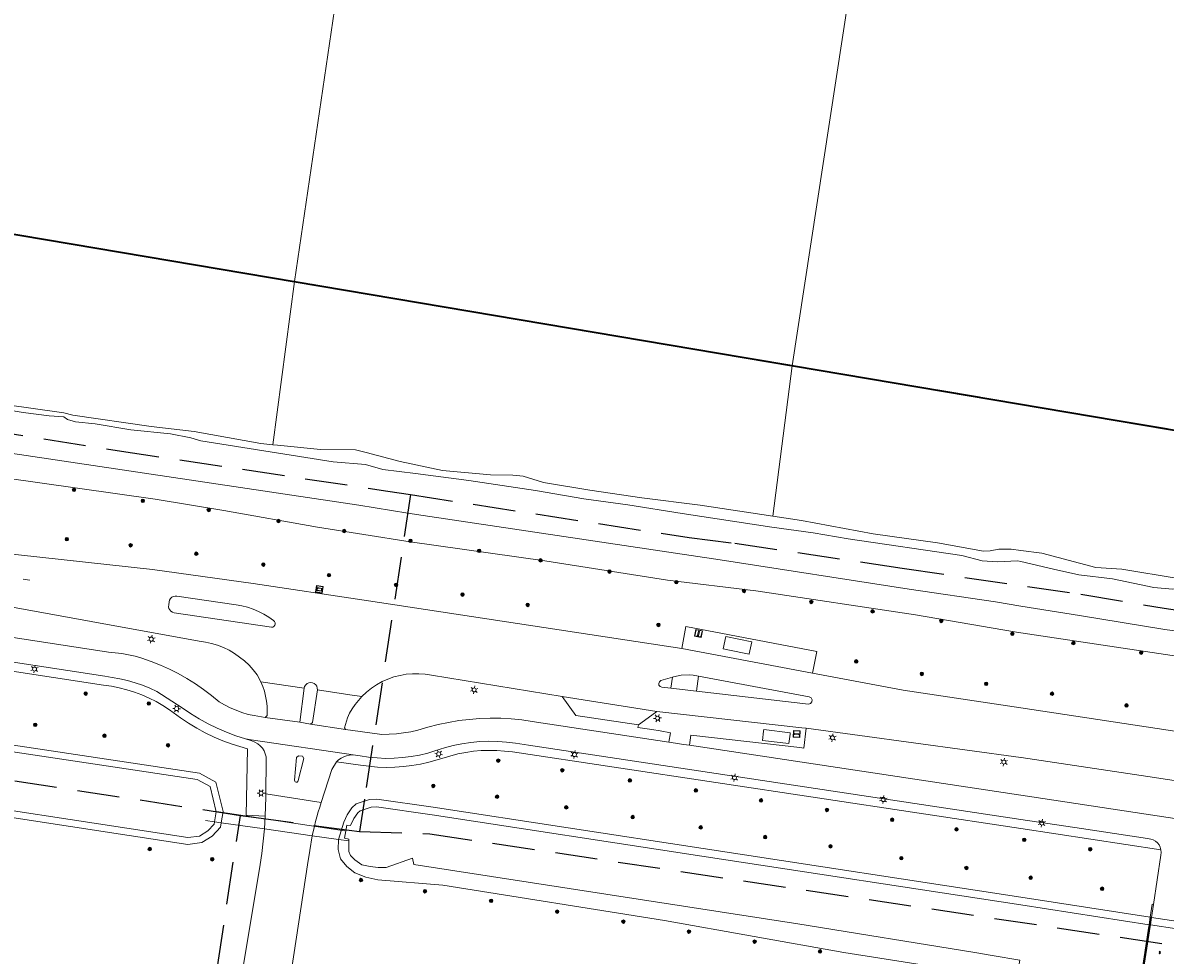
# Model space of a CAD drawing. Header units: metres. Extents: x 89872 to 94585, y 463299 to 469000.
# Tile 237 of 256: x 91722 to 91894, y 464986 to 465126. Entities that reach past the tile are written whole.
import ezdxf
from ezdxf.enums import TextEntityAlignment as Align

# ---------------------------------------------------------------- set-up
doc = ezdxf.new("R2010")
doc.units = ezdxf.units.M
doc.linetypes.add('HIDDEN', pattern=[9.525, 6.35, -3.175])
doc.layers.get('0').update_dxf_attribs({"linetype": 'CONTINUOUS'})
for name, color, linetype, lineweight in [('B-WE-BV-GELEIDECONSTRUCTIE-G', 251, 'CONTINUOUS', 13), ('B-WE-BV-LEUNING-G', 251, 'CONTINUOUS', 13), ('B-WE-GK-BESCHOEIING-G', 251, 'CONTINUOUS', 13), ('B-WE-GR-BEPLANTING_CULTUUR-G', 251, 'CONTINUOUS', 13), ('B-WE-GR-BOOM-S', 251, 'CONTINUOUS', 13), ('B-WE-IE-TERREINAFSCHEIDING-G', 251, 'CONTINUOUS', 13), ('B-WE-IE-TERREINAFSCHEIDING_KUNSTMATIG_HEKWERK-G', 251, 'CONTINUOUS', 13), ('B-WE-KL-ET_LS_OV_LICHTMAST-S', 251, 'CONTINUOUS', 13), ('B-WE-KL-ET_LS_SR_BORD-S', 251, 'CONTINUOUS', 13), ('B-WE-KW-KUNSTWERK-GV', 251, 'CONTINUOUS', 13), ('B-WE-KW-KUNSTWERK_DUIKER-G', 251, 'CONTINUOUS', 13), ('B-WE-OG-TOPOGRAFIE_BEBOUWING_ABRI-GV', 251, 'CONTINUOUS', 13), ('B-WE-OG-TOPOGRAFIE_STRAATNAAM-T18', 251, 'CONTINUOUS', 13), ('B-WE-OG-TOPOGRAFIE_WATER-GV', 251, 'CONTINUOUS', 13), ('B-WE-VH-VERHARDING-GV', 251, 'CONTINUOUS', 13), ('B-WE-VW-PAAL_HALTE-S', 251, 'CONTINUOUS', 13), ('G04', 7, 'gemeentegr', 35), ('Percelen', 10, 'HIDDEN', 25), ('S_GBKN_SYMBOOL_GV_GROOT_1', 251, 'CONTINUOUS', 13)]:
    doc.layers.add(name, color=color, linetype=linetype, lineweight=lineweight)
doc.styles.get("Standard").update_dxf_attribs({"font": 'isocp.shx'})
doc.linetypes.add('gemeentegr', pattern='A,1,-2.25,[1,RTW.shx,S=1.25,R=0,X=0,Y=0],-2.25', length=5.5)

# ---------------------------------------------------------------- blocks, each defined once
blk = doc.blocks.new('Q_BOOM')
for radius in [0.27, 0.18, 0.09]:
    blk.add_circle((0, 0), radius)
blk = doc.blocks.new('Q_HALTEPAAL')
for points in [[(-0.5, 0.5), (0.5, 0.5), (0.5, -0.5), (-0.5, -0.5)], [(-0.08, 0.33), (0.07, 0.33), (0.07, -0.33), (-0.08, -0.33)]]:
    blk.add_lwpolyline(points, close=True)
blk.add_lwpolyline([(-0.44, 0.46), (0.44, 0.46, -0.414214), (0.46, 0.44), (0.46, -0.44, -0.414214), (0.44, -0.46), (-0.44, -0.46, -0.414214), (-0.46, -0.44), (-0.46, 0.44), (-0.46, 0.44), (-0.46, 0.45), (-0.46, 0.45), (-0.46, 0.45), (-0.46, 0.45), (-0.46, 0.45), (-0.46, 0.45), (-0.46, 0.46), (-0.46, 0.46), (-0.46, 0.46), (-0.45, 0.46), (-0.45, 0.46), (-0.45, 0.46), (-0.45, 0.46), (-0.45, 0.46), (-0.45, 0.46), (-0.44, 0.46), (-0.44, 0.46)], format="xyb")
blk = doc.blocks.new('Q_LICHTMAST')
for points in [[(-0.26, 0.15), (-0.52, 0.3)], [(0, 0.3), (0, 0.6)], [(0.26, 0.15), (0.52, 0.3)], [(-0.26, -0.15), (-0.52, -0.3)], [(0, -0.3), (0, -0.6)], [(0.26, -0.15), (0.52, -0.3)]]:
    blk.add_lwpolyline(points)
blk.add_circle((0, 0), 0.3)
blk = doc.blocks.new('Q_STRAATNAAMBORD')
for points in [[(-0.5, 0.5), (0.5, 0.5), (0.5, -0.5), (-0.5, -0.5)], [(-0.37, 0.22), (0.36, 0.22), (0.36, -0.21), (-0.37, -0.21)]]:
    blk.add_lwpolyline(points, close=True)
for points in [[(-0.44, 0.46), (0.44, 0.46, -0.414214), (0.46, 0.44), (0.46, -0.44, -0.414214), (0.44, -0.46), (-0.44, -0.46, -0.414214), (-0.46, -0.44), (-0.46, 0.44), (-0.46, 0.44), (-0.46, 0.45), (-0.46, 0.45), (-0.46, 0.45), (-0.46, 0.45), (-0.46, 0.45), (-0.46, 0.45), (-0.46, 0.46), (-0.46, 0.46), (-0.46, 0.46), (-0.45, 0.46), (-0.45, 0.46), (-0.45, 0.46), (-0.45, 0.46), (-0.45, 0.46), (-0.45, 0.46), (-0.44, 0.46), (-0.44, 0.46)], [(-0.29, 0.16), (0.28, 0.16, -0.414214), (0.3, 0.14), (0.3, -0.13, -0.414214), (0.28, -0.16), (-0.29, -0.16, -0.414214), (-0.31, -0.13), (-0.31, 0.14), (-0.31, 0.14), (-0.31, 0.14), (-0.31, 0.14), (-0.31, 0.15), (-0.31, 0.15), (-0.31, 0.15), (-0.3, 0.15), (-0.3, 0.15), (-0.3, 0.15), (-0.3, 0.16), (-0.3, 0.16), (-0.3, 0.16), (-0.3, 0.16), (-0.29, 0.16), (-0.29, 0.16), (-0.29, 0.16), (-0.29, 0.16), (-0.29, 0.16)]]:
    blk.add_lwpolyline(points, format="xyb")
blk = doc.blocks.new('S_GBKN_SYMBOOL_GV_GROOT')
for points in [[(-0.1875, 0.03125), (-0.09375, 0.09375)], [(-0.1875, -0.0625), (0.0625, 0.09375)], [(-0.1875, 0.09375), (0.125, -0.09375)], [(-0.1875, 0), (-0.03125, -0.09375)], [(-0.125, -0.09375), (0.1875, 0.09375)], [(-0.0625, 0.09375), (0.1875, -0.0625)], [(0.03125, -0.09375), (0.1875, 0)], [(0.09375, 0.09375), (0.1875, 0.03125)]]:
    blk.add_lwpolyline(points)

msp = doc.modelspace()

# ---------------------------------------------------------------- linework, layer by layer
at = {"layer": 'B-WE-BV-GELEIDECONSTRUCTIE-G'}
for p, q in [((91891.17, 464990.98), (91871.9, 464993.94)), ((91891.23, 464990.97), (91891.17, 464990.98)), ((91891.36, 464990.95), (91891.23, 464990.97)), ((91895.34, 464990.34), (91891.36, 464990.95))]:
    msp.add_line(p, q, dxfattribs=at)
at = {"layer": 'B-WE-BV-LEUNING-G'}
for p, q in [((91891.23, 464990.97), (91891.4, 464992.09)), ((91891.4, 464992.09), (91891.4, 464992.1)), ((91890.08, 464983.2), (91891.23, 464990.97))]:
    msp.add_line(p, q, dxfattribs=at)
at = {"layer": 'B-WE-GK-BESCHOEIING-G'}
for points in [[(91715.41, 465068.97), (91722.08, 465067.82), (91725.99, 465067.32), (91728.19, 465067.2), (91728.74, 465066.81), (91729.94, 465066.44), (91732.89, 465066.15), (91738.27, 465065.25), (91744.24, 465064.64), (91747.29, 465064.06), (91748.75, 465063.59), (91768.62, 465060.45), (91773.52, 465060.04), (91776.08, 465059.27), (91781.01, 465058.7), (91789.02, 465057.62), (91799.01, 465056.13), (91806.3, 465054.89), (91812.89, 465054.01), (91821.06, 465052.67), (91834.51, 465050.62), (91840.71, 465049.78), (91845.96, 465048.89)], [(91750.84, 465006.41), (91751.08, 465007.91), (91750.16, 465011.7), (91748.23, 465012.76), (91694.52, 465020.82), (91657.32, 465026.61), (91640.67, 465029.31), (91635.17, 465029.89), (91609.84, 465034.04), (91607.33, 465033.99), (91592.35, 465036.52), (91575.51, 465039.22), (91569.57, 465039.76), (91556.3, 465042.02), (91539.7, 465044.53), (91534.1, 465045.69), (91523.78, 465047.09), (91505.25, 465049.99), (91467.85, 465055.61), (91438.27, 465059.9), (91432.26, 465060.99), (91427.85, 465061.62), (91420.99, 465062.36), (91419.52, 465061.59)], [(91871.9, 465038.8), (91868.08, 465039.41), (91855.14, 465041.35), (91826.73, 465045.72), (91782.16, 465052.37), (91779.84, 465052.75), (91772.5, 465053.93), (91719.19, 465061.89)], [(91419.52, 465061.59), (91418.77, 465054.06), (91508.7, 465040.19), (91559.51, 465032.66), (91574.56, 465030.15), (91579.58, 465029.82), (91702.25, 465010.85), (91746.83, 465004.05), (91748.57, 465004.29), (91749.83, 465005.06), (91750.79, 465006.07), (91750.84, 465006.41)], [(91845.96, 465048.89), (91863.05, 465046.39), (91866.09, 465045.61), (91868.33, 465045.46), (91871.45, 465045.59), (91871.9, 465045.48)], [(91871.9, 465045.48), (91876.83, 465044.31), (91880.62, 465043.49), (91885.68, 465042.89), (91891.87, 465041.59), (91894.69, 465041.31), (91895.99, 465041.39), (91896.25, 465041.46), (91896.9, 465041.19), (91897.45, 465040.89), (91907.07, 465039.53)], [(92042.74, 465012.82), (92040.28, 465013.4), (92006.89, 465018.05), (91998.03, 465019.39), (91995.97, 465019.78), (91988.48, 465020.89), (91974.69, 465023.1), (91963.7, 465024.73), (91948.95, 465027.02), (91938.09, 465028.52), (91916.43, 465031.84), (91902.65, 465034.02), (91893.53, 465035.27), (91880.73, 465037.4), (91871.9, 465038.8)], [(91871.9, 464993.94), (91824.01, 465001.29), (91783.5, 465007.46), (91775.14, 465008.68), (91774.33, 465008.63), (91772.68, 465008.09), (91772.34, 465007.76), (91771.76, 465006.91), (91771.26, 465005.87), (91770.69, 465005.93), (91770.34, 465003.95), (91770.99, 465003.83), (91770.99, 465003.58)], [(91770.99, 465003.58), (91770.98, 465001.96), (91771.24, 465001.36), (91771.88, 465000.73), (91772.96, 464999.97), (91774.22, 464999.7), (91775.39, 464999.55), (91776.58, 464999.59), (91780.54, 465000.99)]]:
    msp.add_lwpolyline(points, dxfattribs=at)
at = {"layer": 'B-WE-GR-BEPLANTING_CULTUUR-G'}
for p, q in [((91775.28, 465172.13), (91762.81, 465087.48)), ((91837.57, 465074.87), (91834.65, 465052.28)), ((91758.32, 465005.35), (91751.83, 465006.27)), ((91769.45, 465003.79), (91765.51, 465004.34))]:
    msp.add_line(p, q, dxfattribs=at)
for points in [[(91855.5, 465194.11), (91846, 465130.07), (91837.57, 465074.87), (91837.57, 465074.87)], [(91762.81, 465087.48), (91762.81, 465087.48), (91759.59, 465063)]]:
    msp.add_lwpolyline(points, dxfattribs=at)
at = {"layer": 'B-WE-IE-TERREINAFSCHEIDING-G'}
msp.add_lwpolyline([(91891.83, 464994.03), (91891.64, 464994.06), (91891.34, 464992.1)], dxfattribs=at)
at = {"layer": 'B-WE-IE-TERREINAFSCHEIDING_KUNSTMATIG_HEKWERK-G'}
for p, q in [((91750.84, 465006.41), (91749.46, 465006.61)), ((91751.83, 465006.27), (91750.84, 465006.41)), ((91765.51, 465004.34), (91758.32, 465005.35)), ((91770.99, 465003.58), (91769.45, 465003.79))]:
    msp.add_line(p, q, dxfattribs=at)
at = {"layer": 'B-WE-KW-KUNSTWERK-GV'}
for p, q in [((91891.34, 464992.1), (91891.17, 464990.98)), ((91891.4, 464992.09), (91891.34, 464992.1)), ((91891.53, 464992.07), (91891.4, 464992.09)), ((91895.51, 464991.47), (91891.53, 464992.07))]:
    msp.add_line(p, q, dxfattribs=at)
msp.add_lwpolyline([(91891.17, 464990.98), (91891.14, 464990.74), (91889.99, 464983.22)], dxfattribs=at)
at = {"layer": 'B-WE-KW-KUNSTWERK_DUIKER-G'}
msp.add_line((91770.32, 465005.07), (91751.13, 465007.98), dxfattribs=at)
at = {"layer": 'B-WE-OG-TOPOGRAFIE_BEBOUWING_ABRI-GV'}
for p, q in [((91831.12, 465031.63), (91831.51, 465033.44)), ((91837.25, 465019.59), (91837.28, 465019.79))]:
    msp.add_line(p, q, dxfattribs=at)
for points in [[(91831.51, 465033.44), (91827.59, 465034.25), (91827.21, 465032.38), (91827.92, 465032.23)], [(91827.92, 465032.23), (91831.11, 465031.6), (91831.12, 465031.63)], [(91833.28, 465020.03), (91833.11, 465018.64), (91837.05, 465018.18), (91837.25, 465019.59)], [(91837.28, 465019.79), (91833.31, 465020.26), (91833.28, 465020.03)]]:
    msp.add_lwpolyline(points, dxfattribs=at)
at = {"layer": 'B-WE-OG-TOPOGRAFIE_STRAATNAAM-T18'}
msp.add_line((91722.1, 465042.85), (91723.09, 465042.7), dxfattribs=at)
at = {"layer": 'B-WE-OG-TOPOGRAFIE_WATER-GV'}
msp.add_line((91891.34, 464992.1), (91871.9, 464995.09), dxfattribs=at)
for points in [[(91759.59, 465063), (91757.76, 465063.17), (91747.76, 465065), (91741.31, 465065.73), (91729.54, 465067.45), (91728.19, 465067.78), (91715.02, 465069.64), (91705.66, 465071.43), (91702.96, 465071.45), (91698.87, 465071.8), (91692.98, 465072.69), (91685.97, 465074.09), (91680.89, 465075.02), (91667.4, 465077.05), (91659.59, 465078.17), (91653.13, 465079.18), (91651.14, 465079.71), (91647.65, 465080.19), (91640.02, 465081.32), (91634.65, 465082), (91625.88, 465083.26), (91615.25, 465084.94), (91610.19, 465085.56), (91603.47, 465086.83)], [(91751.83, 465006.27), (91752.1, 465007.95), (91751.03, 465012.36), (91748.56, 465013.72), (91694.68, 465021.81), (91657.48, 465027.59), (91640.81, 465030.3), (91635.3, 465030.88), (91609.91, 465035.04), (91607.4, 465034.99), (91592.51, 465037.51), (91575.63, 465040.22), (91569.7, 465040.75), (91556.46, 465043.01), (91539.88, 465045.52), (91534.27, 465046.68), (91523.92, 465048.08), (91505.4, 465050.98), (91467.99, 465056.6), (91438.43, 465060.89), (91432.42, 465061.98), (91427.97, 465062.61), (91420.8, 465063.39)], [(91834.65, 465052.28), (91823.73, 465053.94), (91814.98, 465055.06), (91807.18, 465056.21), (91800.23, 465057.35), (91797.15, 465058.29), (91795.64, 465058.46), (91792.27, 465058.5), (91785.06, 465059.16), (91778.68, 465060.48), (91773.62, 465061.86), (91771.99, 465062.22), (91766.76, 465062.3), (91760.3, 465062.93), (91759.59, 465063)], [(91718.92, 465058.09), (91741.89, 465054.85), (91752.23, 465053.14), (91766.29, 465050.64), (91780.19, 465048.46), (91800.45, 465045.59), (91818.85, 465042.7), (91832.11, 465041.08), (91856.09, 465037.49), (91870.96, 465034.92), (91871.9, 465034.78)], [(91871.9, 465047.15), (91870.44, 465047.35), (91868.59, 465047.36), (91867.32, 465047.09), (91866.28, 465047.04), (91859.37, 465048.3), (91849.71, 465049.66), (91838.98, 465051.62), (91834.65, 465052.28)], [(91907.08, 465040.6), (91899.5, 465042), (91895.54, 465042.95), (91887.05, 465044.35), (91883.14, 465044.58), (91875.07, 465046.73), (91871.9, 465047.15)], [(91871.9, 465034.78), (91919.34, 465027.7), (91932.68, 465025.59), (91969.89, 465019.9), (91989.58, 465016.58), (92000, 465015.42), (92006.87, 465014.26), (92016.31, 465013.05), (92031.8, 465010.9), (92047.41, 465008.89), (92055.78, 465007.93), (92063.38, 465007.44), (92066.97, 465007.32), (92073.74, 465007.72), (92082.3, 465007.92), (92089.11, 465007.6), (92091.62, 465007.55), (92093.45, 465007.98), (92094.42, 465008.58), (92094.64, 465008.8), (92094.69, 465009.14), (92094.57, 465009.56), (92094.11, 465010.72)], [(91563.33, 465031.01), (91574.45, 465029.16), (91579.47, 465028.82), (91702.09, 465009.86), (91746.83, 465003.04), (91748.92, 465003.33), (91750.46, 465004.28), (91751.73, 465005.61), (91751.83, 465006.27)], [(91871.9, 464995.09), (91824.18, 465002.43), (91783.67, 465008.6), (91775.19, 465009.83), (91774.11, 465009.77), (91772.07, 465009.1), (91771.45, 465008.51), (91770.76, 465007.49), (91770.22, 465006.36), (91769.45, 465003.79)], [(91769.45, 465003.79), (91769.41, 465002.25), (91769.72, 465000.88), (91770.71, 464999.7), (91771.89, 464998.78), (91773.53, 464998.1), (91775.37, 464997.72), (91785.09, 464996.89), (91818.37, 464991.6), (91845.32, 464986.81), (91867.92, 464983.24)], [(91780.54, 465000.99), (91780.77, 465000.04), (91838.43, 464991.12), (91865, 464986.79), (91867.58, 464986.34), (91871.76, 464985.65), (91870.81, 464980.13), (91865.85, 464949.43), (91858.2, 464899.28), (91844.63, 464809.67), (91843.83, 464803.92), (91843.27, 464800.55), (91843.86, 464800.15), (91844.97, 464799.75), (91846.81, 464799.22), (91847.49, 464799.12), (91848.63, 464799.14), (91849.87, 464799.25)]]:
    msp.add_lwpolyline(points, dxfattribs=at)
at = {"layer": 'B-WE-VH-VERHARDING-GV'}
for p, q in [((91563.67, 465058.05), (91734.9, 465031.89)), ((91734.34, 465028.26), (91574.97, 465052.72)), ((91773.31, 465039.66), (91821, 465032.43)), ((91840.64, 465028.73), (91821, 465032.43)), ((91819.58, 465028.14), (91819.33, 465026.46)), ((91823.2, 465026.01), (91823.52, 465028.29)), ((91840.64, 465028.73), (91854.23, 465026.19)), ((91764.28, 465026.47), (91757.79, 465027.45)), ((91763.65, 465021.4), (91764.28, 465026.47)), ((91771.16, 465025.49), (91766.27, 465026.21)), ((91819.33, 465026.46), (91823.2, 465026.01)), ((91854.23, 465026.19), (91871.9, 465023.52)), ((91771.16, 465025.49), (91772.95, 465025.23)), ((91803.02, 465025.22), (91817.26, 465023)), ((91871.9, 465023.52), (91980.46, 465007.12)), ((91756.77, 465022.38), (91758.43, 465022.06)), ((91763.65, 465021.4), (91758.43, 465022.06)), ((91765.23, 465021.08), (91763.65, 465021.4)), ((91770.5, 465020.28), (91765.23, 465021.08)), ((91798.51, 465021.47), (91819.04, 465018.37)), ((91770.5, 465020.28), (91772.69, 465019.98)), ((91871.9, 465016.06), (91839.67, 465020.46)), ((91756.33, 465018.74), (91755.5, 465018.86)), ((91771.99, 465016.43), (91756.33, 465018.74)), ((91797.97, 465017.94), (91871.9, 465006.79)), ((91820.06, 465018.22), (91819.04, 465018.37)), ((91821.26, 465018.04), (91820.06, 465018.22)), ((91822.13, 465017.91), (91821.26, 465018.04)), ((91822.13, 465017.91), (91871.9, 465010.4)), ((91766.85, 465009.33), (91758.54, 465010.61)), ((91758.32, 465005.35), (91758.45, 465007.26)), ((91892.94, 465002.24), (91871.9, 465005.41)), ((91891.53, 464992.07), (91891.83, 464994.03)), ((91891.36, 464990.95), (91891.53, 464992.07)), ((91891.32, 464990.71), (91891.36, 464990.95))]:
    msp.add_line(p, q, dxfattribs=at)
for points in [[(91529.74, 465078.05), (91569.86, 465069.77), (91708.14, 465048.23), (91717.7, 465046.88), (91741.52, 465044.29), (91756.62, 465042.19), (91773.31, 465039.66)], [(91757.79, 465027.45), (91757.22, 465028.47), (91756.64, 465029.22), (91756.01, 465029.91), (91755.33, 465030.56), (91754.59, 465031.15), (91753.82, 465031.68), (91753.01, 465032.16), (91752.16, 465032.57), (91751.28, 465032.92), (91750.38, 465033.19), (91749.46, 465033.4), (91748.53, 465033.54), (91700.37, 465042.3), (91597.53, 465058.19), (91560.73, 465064.06), (91528.26, 465070.06)], [(91755.77, 465017.38), (91753.46, 465018.09), (91752.09, 465018.57), (91750.75, 465019.12), (91749.44, 465019.75), (91748.16, 465020.45), (91746.93, 465021.22), (91745.74, 465022.05), (91744.07, 465023.21), (91743.08, 465023.86), (91742.05, 465024.46), (91740.99, 465025), (91739.91, 465025.48), (91738.8, 465025.89), (91737.66, 465026.25), (91736.51, 465026.54), (91735.34, 465026.77), (91734.16, 465026.93), (91574.76, 465051.36)], [(91759.36, 465035.62), (91759.56, 465035.65), (91759.73, 465035.75), (91759.86, 465035.91), (91759.92, 465036.1), (91759.91, 465036.3), (91759.82, 465036.48), (91759.67, 465036.62), (91758.96, 465037.14), (91758.21, 465037.6), (91757.43, 465038), (91756.62, 465038.34), (91755.79, 465038.61), (91754.93, 465038.82), (91754.07, 465038.96), (91745.17, 465040.3), (91744.9, 465040.3), (91744.64, 465040.24), (91744.41, 465040.11), (91744.21, 465039.93), (91744.07, 465039.7), (91743.99, 465039.45), (91743.94, 465038.96), (91743.92, 465038.7), (91743.98, 465038.44), (91744.11, 465038.21), (91744.29, 465038.01), (91744.51, 465037.87), (91744.77, 465037.8), (91759.36, 465035.62)], [(91821, 465032.43), (91821.62, 465035.73), (91841.26, 465031.97), (91840.64, 465028.73)], [(91734.9, 465031.89), (91735.91, 465031.8), (91736.92, 465031.67), (91737.92, 465031.49), (91738.92, 465031.26), (91739.9, 465030.99), (91741.31, 465030.5), (91742.69, 465029.95), (91744.05, 465029.33), (91745.38, 465028.66), (91746.68, 465027.92), (91747.95, 465027.13), (91749.18, 465026.29), (91750.36, 465025.39), (91751.51, 465024.44), (91752.34, 465023.96), (91753.19, 465023.53), (91754.06, 465023.16), (91754.95, 465022.83), (91755.86, 465022.55), (91756.77, 465022.38)], [(91755.5, 465018.86), (91754.05, 465019.32), (91752.62, 465019.86), (91751.22, 465020.46), (91749.86, 465021.13), (91748.52, 465021.87), (91747.23, 465022.68), (91745.97, 465023.54), (91742.18, 465025.99), (91741.11, 465026.48), (91740.01, 465026.92), (91738.89, 465027.3), (91737.76, 465027.62), (91736.61, 465027.88), (91735.45, 465028.09), (91734.34, 465028.26)], [(91803.02, 465025.22), (91783.39, 465028.41), (91782.45, 465028.57), (91781.51, 465028.65), (91780.56, 465028.64), (91779.62, 465028.56), (91778.68, 465028.4), (91777.76, 465028.16), (91776.87, 465027.85), (91776, 465027.46), (91775.17, 465027), (91774.38, 465026.47), (91773.64, 465025.88), (91772.95, 465025.23)], [(91819.58, 465028.14), (91817.86, 465027.61), (91817.64, 465027.45), (91817.53, 465027.2), (91817.56, 465026.93), (91817.73, 465026.72), (91817.98, 465026.62), (91819.33, 465026.46)], [(91823.52, 465028.29), (91822.7, 465028.44), (91822.11, 465028.5), (91820.92, 465028.45), (91819.76, 465028.2), (91819.58, 465028.14)], [(91823.2, 465026.01), (91840.02, 465024.06), (91840.33, 465024.16), (91840.53, 465024.41), (91840.56, 465024.73), (91840.41, 465025.02), (91840.12, 465025.17), (91823.52, 465028.29)], [(91758.43, 465022.06), (91758.73, 465022.37), (91758.72, 465023.79), (91758.64, 465024.54), (91758.5, 465025.29), (91758.32, 465026.02), (91758.08, 465026.74), (91757.79, 465027.45)], [(91764.28, 465026.47), (91764.36, 465026.74), (91764.52, 465026.98), (91764.73, 465027.16), (91764.99, 465027.28), (91765.26, 465027.32), (91765.54, 465027.28), (91765.8, 465027.17), (91766.02, 465026.99), (91766.17, 465026.76), (91766.26, 465026.49), (91766.27, 465026.21)], [(91766.27, 465026.21), (91765.56, 465021.35), (91765.23, 465021.08)], [(91772.95, 465025.23), (91772.43, 465024.65), (91771.95, 465024.04), (91771.51, 465023.39), (91771.11, 465022.72), (91770.77, 465022.02), (91770.34, 465020.52), (91770.5, 465020.28)], [(91814.48, 465020.95), (91805.1, 465022.38), (91803.02, 465025.22)], [(91817.26, 465023), (91814.86, 465021.22), (91814.48, 465020.95)], [(91817.26, 465023), (91839, 465020.53), (91839.67, 465020.46)], [(91772.69, 465019.98), (91775.95, 465019.53), (91777.05, 465019.55), (91778.13, 465019.63), (91779.22, 465019.75), (91780.3, 465019.93), (91781.36, 465020.16), (91782.87, 465020.63), (91784.4, 465021.02), (91785.95, 465021.35), (91787.51, 465021.61), (91789.07, 465021.8), (91790.65, 465021.93), (91792.22, 465021.98), (91793.8, 465021.97), (91795.38, 465021.89), (91796.95, 465021.74), (91798.51, 465021.47)], [(91819.04, 465018.37), (91819.31, 465019.79), (91817.73, 465020.05), (91816.51, 465020.25), (91814.41, 465020.58), (91814.48, 465020.95)], [(91839.67, 465020.46), (91839.33, 465017.49), (91838.7, 465017.56), (91822.33, 465019.4), (91822.13, 465017.91)], [(91758.54, 465010.61), (91758.6, 465015.66), (91758.56, 465016.15), (91758.45, 465016.61), (91758.26, 465017.06), (91758.01, 465017.47), (91757.69, 465017.83), (91757.32, 465018.14), (91756.9, 465018.38), (91756.45, 465018.55), (91755.5, 465018.86)], [(91758.45, 465007.26), (91755.59, 465007.41), (91755.77, 465017.38)], [(91797.97, 465017.94), (91796.03, 465018.23), (91794.69, 465018.39), (91793.35, 465018.49), (91792, 465018.51), (91790.65, 465018.45), (91789.31, 465018.32), (91787.98, 465018.12), (91786.66, 465017.85), (91785.36, 465017.51), (91784.07, 465017.1), (91782.85, 465016.73), (91781.6, 465016.44), (91780.34, 465016.21), (91779.07, 465016.05), (91777.79, 465015.96), (91776.51, 465015.94), (91775.23, 465016), (91773.95, 465016.12), (91772.69, 465016.31), (91771.99, 465016.43)], [(91762.84, 465012.67), (91762.86, 465012.53), (91762.95, 465012.42), (91763.08, 465012.36), (91763.23, 465012.38), (91763.34, 465012.47), (91763.4, 465012.6), (91764.22, 465015.9), (91764.02, 465016.26), (91763.44, 465016.33), (91763.12, 465016.07), (91762.84, 465012.67)], [(91871.9, 465005.41), (91795.56, 465016.9), (91794.39, 465017.04), (91793.22, 465017.12), (91792.05, 465017.14), (91790.87, 465017.1), (91789.7, 465017), (91788.54, 465016.83), (91787.38, 465016.6), (91784.24, 465015.73), (91783, 465015.37), (91781.74, 465015.08), (91780.47, 465014.86), (91779.18, 465014.7), (91777.9, 465014.61), (91776.6, 465014.59), (91775.31, 465014.64), (91774.02, 465014.76), (91772.74, 465014.94), (91769.13, 465015.41)], [(91771.99, 465016.43), (91771.54, 465016.45), (91771.09, 465016.42), (91770.65, 465016.33), (91770.23, 465016.18), (91769.83, 465015.97), (91769.46, 465015.71), (91769.13, 465015.41)], [(91896.86, 465012.33), (91890.98, 465013.21), (91871.95, 465016.05), (91871.9, 465016.06)], [(91769.13, 465015.41), (91768.42, 465014.28), (91766.85, 465009.33)], [(91758.54, 465010.61), (91758.54, 465010.14), (91758.45, 465007.26)], [(91871.9, 465010.4), (91909.55, 465004.71), (91999.99, 464991.08)], [(91766.85, 465009.33), (91766.62, 465008.62), (91766.4, 465007.91), (91766.19, 465007.19), (91766, 465006.47), (91765.82, 465005.75), (91765.51, 465004.34)], [(91740.35, 464839.35), (91733.67, 464840.21), (91739.18, 464879.53), (91754.07, 464976.9), (91754.91, 464983.44), (91757.67, 465000), (91757.94, 465001.66), (91758.32, 465005.35)], [(91871.9, 465006.79), (91881, 465005.42), (91890.91, 465003.93), (91891.4, 465003.82)], [(91765.51, 465004.34), (91765.12, 465002.1), (91764.79, 464999.97), (91762.44, 464984.52), (91758.98, 464962.99), (91753.37, 464925.44)], [(91891.4, 465003.82), (91891.77, 465003.71), (91892.12, 465003.52), (91892.41, 465003.27), (91892.66, 465002.96), (91892.83, 465002.62), (91892.94, 465002.24)], [(91891.83, 464994.03), (91892.91, 465001.42), (91892.97, 465001.82), (91892.94, 465002.24)], [(91890.18, 464983.19), (91890.19, 464983.24), (91891.32, 464990.71)]]:
    msp.add_lwpolyline(points, dxfattribs=at)
at = {"layer": 'G04', "flags": 128}
msp.add_lwpolyline([(90762.73, 464180.92), (90765.08, 464184.57), (90771, 464193.76), (90771.42, 464193.23), (90806.86, 464250), (90806.89, 464250.06), (90799.19, 464267.98), (90793.57, 464280.07), (90804.61, 464284.92), (90803.81, 464286.83), (90821.67, 464318.03), (90833.48, 464340.07), (90842.17, 464363.91), (90849.47, 464388.53), (90850.9, 464396.71), (90858.13, 464437.99), (90858.63, 464440.87), (90862.59, 464497.94), (90862.85, 464500), (90866.13, 464525.28), (90871.26, 464551.16), (90878.53, 464576.98), (90885.23, 464600.77), (90894.69, 464624.16), (90916.23, 464670.78), (90923.29, 464685), (90927.38, 464693.22), (90938.43, 464709.97), (90941.09, 464714), (90957.05, 464733.72), (90970.68, 464750), (90973.35, 464753.19), (90989.85, 464772.53), (91000, 464782.71), (91044.92, 464827.73), (91063.03, 464849.21), (91079.63, 464871.08), (91092.42, 464893.28), (91103.51, 464916.81), (91112.66, 464940.33), (91120.29, 464963.85), (91127, 464987.97), (91129.8, 465000), (91144.01, 465061.06), (91152.55, 465098.5), (91157.84, 465121.7), (91161.11, 465136.01), (91167.76, 465165.19), (91172.72, 465186.93), (91274.16, 465169.82), (91278.87, 465168.92), (91306.94, 465164.19), (91332.25, 465159.92), (91370.23, 465153.71), (91500, 465131.82), (91556.5, 465122.29), (91557.9, 465122.05), (91558.32, 465121.98), (91922.03, 465060.62), (92000, 465047.63), (92028.58, 465042.86), (92029.05, 465042.78), (92039.59, 465041.01), (92042.01, 465042.88), (92058.73, 465054.97), (92061.16, 465057.23), (92072.52, 465074.55), (92088.57, 465098.55), (92080.98, 465168.59), (92072.15, 465250), (92067.81, 465290.11), (92105.28, 465350.83), (92113.42, 465364.09), (92113.85, 465364.8), (92156.87, 465434.93), (92207.5, 465500), (92230.87, 465530.04), (92308.96, 465565.35), (92325.02, 465572.62), (92358.36, 465534.34), (92375.52, 465545.73), (92376.91, 465547.36), (92384.66, 465556.46), (92397.29, 465571.45), (92416.04, 465593.91), (92432.88, 465613.69), (92464.88, 465651.21), (92497.86, 465688.87), (92500, 465691.18), (92505.83, 465697.44), (92511.57, 465704.12), (92521.66, 465716.37), (92529.98, 465726.8), (92537.61, 465736.36), (92548.59, 465750), (92552.63, 465755.02), (92556.4, 465759.68), (92562.83, 465767.63), (92569.99, 465776.31), (92574, 465780.59), (92577.23, 465784.05), (92588.96, 465795.43), (92608.34, 465813.96), (92622.93, 465827.43), (92631.95, 465835.5), (92640.36, 465842.9), (92646.72, 465848.4), (92649.67, 465851.09), (92655.38, 465856.57), (92659.68, 465860.77), (92669.91, 465871.24), (92675.75, 465876.86), (92679.79, 465880.73), (92688.17, 465888.52), (92695.01, 465895.69), (92697.26, 465898.27), (92704.74, 465907.62), (92710.44, 465915.75), (92715.48, 465923.91), (92725.57, 465940.5), (92746.29, 465971.18), (92753.8, 465982.22), (92759.43, 465990.23), (92765.7, 465998.94), (92766.58, 466000), (92769.21, 466003.16), (92773.77, 466008.49), (92780.83, 466016.17), (92794.83, 466030.97), (92802.6, 466039.51), (92809.88, 466047.53), (92816.37, 466054.82), (92821.82, 466061.33), (92828.63, 466069.34), (92835.93, 466079.06), (92842.64, 466088.4), (92855.4, 466105.33), (92855.71, 466105.42), (92856.2, 466105.49), (92856.59, 466105.48), (92857, 466105.46), (92857.27, 466105.4), (92857.62, 466105.29), (92857.92, 466105.17), (92858.19, 466105.04), (92858.49, 466104.84), (92859.04, 466104.43), (92861.97, 466101.77), (92865.72, 466098.37), (92920.24, 466048.9), (92924.01, 466045.52), (92930.57, 466039.62), (92998.61, 466101.65), (93000, 466102.89), (93005.84, 466108.13), (93030.87, 466090.03), (93065.85, 466064.82), (93102.63, 466038.11), (93109.36, 466033.25), (93110.1, 466034.21), (93158.6, 466000), (93306.23, 465895.87), (93359.76, 465857.43), (93435.05, 465802.05), (93442.08, 465801.87), (93443.29, 465801.84), (93453.92, 465801.63), (93457.86, 465939.66), (93469.43, 465939.2), (93472.19, 465939.09), (93475.38, 465938.96), (93481.54, 465938.72), (93483.27, 465938.65), (93484.14, 465938.62), (93485.57, 465938.1), (93486.41, 465937.57), (93494.85, 465922.09), (93500, 465912.4), (93504.14, 465904.63), (93508.62, 465897.95), (93513.13, 465894.34), (93520.95, 465889.78), (93530.99, 465883.82), (93532.52, 465882.68), (93535.59, 465878.57), (93538.2, 465872.98), (93542.8, 465865.59), (93545.32, 465862.19), (93550.73, 465857.43), (93558, 465851.82), (93581.85, 465842.2), (93589.8, 465836.36), (93596, 465832.33), (93604.6, 465824.42), (93611.17, 465817.58), (93626.65, 465799), (93639.91, 465783.23), (93651.14, 465769.83), (93666.89, 465750), (93670.29, 465745.71), (93684.46, 465727.85), (93694.85, 465714.77), (93712.32, 465692.69), (93728.2, 465671.99), (93747.98, 465645.79), (93761.04, 465629.12), (93766.29, 465628.08), (93771.39, 465626.54), (93776.82, 465625.79), (93788.1, 465624.27), (93792.4, 465621.55), (93838.86, 465642.65), (93852.5, 465660.67), (93875.58, 465691.17), (93878.32, 465694.79), (93890.16, 465710.98), (93902.12, 465728.33), (93905.89, 465733.99), (93916.54, 465750), (93919.18, 465753.96), (93935.19, 465778.88), (93943.9, 465792.43), (93948.65, 465800.04), (93970.06, 465836.53), (93970.54, 465837.4), (93971.35, 465838.89), (93989.07, 465871.24), (93993.85, 465879.98), (94000, 465892.58), (94010.83, 465914.78), (94036.3, 465967.7), (94036.96, 465969.06), (94050.46, 466000), (94053.84, 466007.74), (94056.01, 466013.14), (94057.82, 466017.96), (94071.93, 466055.52), (94073.83, 466060.66), (94078.68, 466074.57), (94085.46, 466094.06), (94093.55, 466118.42), (94094.92, 466122.53), (94102.3, 466146.15), (94103.67, 466150.8), (94110.42, 466174.94), (94113.71, 466186.71), (94121.68, 466216.88), (94125.59, 466232.1), (94127.77, 466240.59), (94129.77, 466250), (94137.96, 466288.64), (94144.53, 466331.52), (94144.93, 466334.98), (94145.41, 466339.09), (94145.82, 466342.66), (94151.43, 466390.75), (94153.23, 466390.7), (94157.6, 466460.9), (94158.98, 466500), (94159.9, 466526.21), (94159.35, 466560.42), (94158.49, 466578.41)], dxfattribs=at)
msp.add_lwpolyline([(90762.73, 464180.92), (90765.08, 464184.57), (90771, 464193.76), (90771.42, 464193.23), (90806.86, 464250), (90806.89, 464250.06), (90799.19, 464267.98), (90793.57, 464280.07), (90804.61, 464284.92), (90803.81, 464286.83), (90821.67, 464318.03), (90833.48, 464340.07), (90842.17, 464363.91), (90849.47, 464388.53), (90850.9, 464396.71), (90858.13, 464437.99), (90858.63, 464440.87), (90862.59, 464497.94), (90862.85, 464500), (90866.13, 464525.28), (90871.26, 464551.16), (90878.53, 464576.98), (90885.23, 464600.77), (90894.69, 464624.16), (90916.23, 464670.78), (90923.29, 464685), (90927.38, 464693.22), (90938.43, 464709.97), (90941.09, 464714), (90957.05, 464733.72), (90970.68, 464750), (90973.35, 464753.19), (90989.85, 464772.53), (91000, 464782.71), (91044.92, 464827.73), (91063.03, 464849.21), (91079.63, 464871.08), (91092.42, 464893.28), (91103.51, 464916.81), (91112.66, 464940.33), (91120.29, 464963.85), (91127, 464987.97), (91129.8, 465000), (91144.01, 465061.06), (91152.55, 465098.5), (91157.84, 465121.7), (91161.11, 465136.01), (91167.76, 465165.19), (91172.72, 465186.93), (91274.16, 465169.82), (91278.87, 465168.92), (91306.94, 465164.19), (91332.25, 465159.92), (91370.23, 465153.71), (91500, 465131.82), (91556.5, 465122.29), (91557.9, 465122.05), (91558.32, 465121.98), (91922.03, 465060.62), (92000, 465047.63), (92028.58, 465042.86), (92029.05, 465042.78), (92039.59, 465041.01), (92042.01, 465042.88), (92058.73, 465054.97), (92061.16, 465057.23), (92072.52, 465074.55), (92088.57, 465098.55), (92080.98, 465168.59), (92072.15, 465250), (92067.81, 465290.11), (92105.28, 465350.83), (92113.42, 465364.09), (92113.85, 465364.8), (92156.87, 465434.93), (92207.5, 465500), (92230.87, 465530.04), (92308.96, 465565.35), (92325.02, 465572.62), (92358.36, 465534.34), (92375.52, 465545.73), (92376.91, 465547.36), (92384.66, 465556.46), (92397.29, 465571.45), (92416.04, 465593.91), (92432.88, 465613.69), (92464.88, 465651.21), (92497.86, 465688.87), (92500, 465691.18), (92505.83, 465697.44), (92511.57, 465704.12), (92521.66, 465716.37), (92529.98, 465726.8), (92537.61, 465736.36), (92548.59, 465750), (92552.63, 465755.02), (92556.4, 465759.68), (92562.83, 465767.63), (92569.99, 465776.31), (92574, 465780.59), (92577.23, 465784.05), (92588.96, 465795.43), (92608.34, 465813.96), (92622.93, 465827.43), (92631.95, 465835.5), (92640.36, 465842.9), (92646.72, 465848.4), (92649.67, 465851.09), (92655.38, 465856.57), (92659.68, 465860.77), (92669.91, 465871.24), (92675.75, 465876.86), (92679.79, 465880.73), (92688.17, 465888.52), (92695.01, 465895.69), (92697.26, 465898.27), (92704.74, 465907.62), (92710.44, 465915.75), (92715.48, 465923.91), (92725.57, 465940.5), (92746.29, 465971.18), (92753.8, 465982.22), (92759.43, 465990.23), (92765.7, 465998.94), (92766.58, 466000), (92769.21, 466003.16), (92773.77, 466008.49), (92780.83, 466016.17), (92794.83, 466030.97), (92802.6, 466039.51), (92809.88, 466047.53), (92816.37, 466054.82), (92821.82, 466061.33), (92828.63, 466069.34), (92835.93, 466079.06), (92842.64, 466088.4), (92855.4, 466105.33), (92855.71, 466105.42), (92856.2, 466105.49), (92856.59, 466105.48), (92857, 466105.46), (92857.27, 466105.4), (92857.62, 466105.29), (92857.92, 466105.17), (92858.19, 466105.04), (92858.49, 466104.84), (92859.04, 466104.43), (92861.97, 466101.77), (92865.72, 466098.37), (92920.24, 466048.9), (92924.01, 466045.52), (92930.57, 466039.62), (92998.61, 466101.65), (93000, 466102.89), (93005.84, 466108.13), (93030.87, 466090.03), (93065.85, 466064.82), (93102.63, 466038.11), (93109.36, 466033.25), (93110.1, 466034.21), (93158.6, 466000), (93306.23, 465895.87), (93359.76, 465857.43), (93435.05, 465802.05), (93442.08, 465801.87), (93443.29, 465801.84), (93453.92, 465801.63), (93457.86, 465939.66), (93469.43, 465939.2), (93472.19, 465939.09), (93475.38, 465938.96), (93481.54, 465938.72), (93483.27, 465938.65), (93484.14, 465938.62), (93485.57, 465938.1), (93486.41, 465937.57), (93494.85, 465922.09), (93500, 465912.4), (93504.14, 465904.63), (93508.62, 465897.95), (93513.13, 465894.34), (93520.95, 465889.78), (93530.99, 465883.82), (93532.52, 465882.68), (93535.59, 465878.57), (93538.2, 465872.98), (93542.8, 465865.59), (93545.32, 465862.19), (93550.73, 465857.43), (93558, 465851.82), (93581.85, 465842.2), (93589.8, 465836.36), (93596, 465832.33), (93604.6, 465824.42), (93611.17, 465817.58), (93626.65, 465799), (93639.91, 465783.23), (93651.14, 465769.83), (93666.89, 465750), (93670.29, 465745.71), (93684.46, 465727.85), (93694.85, 465714.77), (93712.32, 465692.69), (93728.2, 465671.99), (93747.98, 465645.79), (93761.04, 465629.12), (93766.29, 465628.08), (93771.39, 465626.54), (93776.82, 465625.79), (93788.1, 465624.27), (93792.4, 465621.55), (93838.86, 465642.65), (93852.5, 465660.67), (93875.58, 465691.17), (93878.32, 465694.79), (93890.16, 465710.98), (93902.12, 465728.33), (93905.89, 465733.99), (93916.54, 465750), (93919.18, 465753.96), (93935.19, 465778.88), (93943.9, 465792.43), (93948.65, 465800.04), (93970.06, 465836.53), (93970.54, 465837.4), (93971.35, 465838.89), (93989.07, 465871.24), (93993.85, 465879.98), (94000, 465892.58), (94010.83, 465914.78), (94036.3, 465967.7), (94036.96, 465969.06), (94050.46, 466000), (94053.84, 466007.74), (94056.01, 466013.14), (94057.82, 466017.96), (94071.93, 466055.52), (94073.83, 466060.66), (94078.68, 466074.57), (94085.46, 466094.06), (94093.55, 466118.42), (94094.92, 466122.53), (94102.3, 466146.15), (94103.67, 466150.8), (94110.42, 466174.94), (94113.71, 466186.71), (94121.68, 466216.88), (94125.59, 466232.1), (94127.77, 466240.59), (94129.77, 466250), (94137.96, 466288.64), (94144.53, 466331.52), (94144.93, 466334.98), (94145.41, 466339.09), (94145.82, 466342.66), (94151.43, 466390.75), (94153.23, 466390.7), (94157.6, 466460.9), (94158.98, 466500), (94159.9, 466526.21), (94159.35, 466560.42), (94158.49, 466578.41)], dxfattribs=at)
at = {"layer": 'Percelen'}
msp.add_line((91751.27, 464984.65), (91754.71, 465007.39), dxfattribs=at)
for points in [[(91370.23, 465153.71), (91371.59, 465137.03), (91372.79, 465131.34), (91470.78, 465109.03), (91548.74, 465091.65), (91581.41, 465086.36), (91602.19, 465082.68), (91631.48, 465078.26), (91658.88, 465074), (91696.96, 465068.32), (91736.2, 465062.16), (91776.87, 465056.05), (91780.26, 465055.53)], [(92029.05, 465042.78), (92028.58, 465042.86), (91922.03, 465060.62), (91558.32, 465121.98)], [(91780.26, 465055.53), (91773.34, 465009.81), (91772.6, 465004.96)], [(91780.26, 465055.53), (91822.1, 465049.07), (91828.98, 465048.23), (91854.07, 465044.48), (91880.91, 465040.57), (91893.41, 465038.47), (91947, 465030.52), (91982.96, 465024.73), (92009.68, 465020.59), (92041.37, 465016.66), (92046.51, 465016.26)], [(91524.66, 465042.49), (91692.59, 465016.92), (91754.71, 465007.39)], [(91754.71, 465007.39), (91756.32, 465007.17), (91771.03, 465005.17), (91772.6, 465004.96)], [(91772.6, 465004.96), (91783.17, 465004.61), (91910.49, 464985.57), (92036.17, 464965.85), (92091.95, 464948.02), (92104.85, 464947.54), (92176.94, 464944.83), (92227.39, 464958.22), (92296.93, 464956.09), (92379.01, 464953.19)]]:
    msp.add_lwpolyline(points, dxfattribs=at)

# ---------------------------------------------------------------- block references
at = {"layer": 'B-WE-GR-BOOM-S'}
for p, rotation in [((91729.73, 465056.25), 171.9544468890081), ((91740.06, 465054.59), 171.9544468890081), ((91749.96, 465053.22), 170.6382690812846), ((91760.43, 465051.56), 169.9234409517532), ((91770.29, 465050.06), 171.0845209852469), ((91728.65, 465048.84), 173.7992394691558), ((91738.23, 465047.92), 173.7992394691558), ((91780.25, 465048.59), 171.9285057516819), ((91748.09, 465046.66), 172.1095875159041), ((91790.55, 465047.09), 171.9285057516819), ((91758.16, 465045.02), 171.3738738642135), ((91799.78, 465045.66), 171.9285057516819), ((91768.01, 465043.43), 171.3738738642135), ((91810.14, 465043.97), 171.0863839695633), ((91778.09, 465041.97), 171.3747442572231), ((91820.17, 465042.38), 173.0000020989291), ((91830.34, 465041.06), 173.0000020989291), ((91788.06, 465040.52), 171.3747442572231), ((91840.44, 465039.41), 171.4888672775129), ((91797.85, 465038.97), 171.3747442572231), ((91849.64, 465038), 171.4888672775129), ((91817.48, 465035.97), 171.3747442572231), ((91859.96, 465036.56), 170.2013414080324), ((91870.62, 465034.63), 170.2013414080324), ((91879.8, 465033.25), 171.5120935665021), ((91889.97, 465031.81), 171.5120935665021), ((91847.19, 465030.49), 169.3800901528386), ((91857.04, 465028.62), 171.408515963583), ((91731.48, 465025.67), 171.2876306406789), ((91866.7, 465027.13), 171.408515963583), ((91876.59, 465025.65), 171.408515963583), ((91740.96, 465024.18), 153.0252381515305), ((91887.77, 465023.89), 171.408515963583), ((91723.9, 465020.97), 171.4664265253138), ((91734.29, 465019.34), 171.4664265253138), ((91743.84, 465017.91), 171.4664265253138), ((91793.43, 465015.6), 176.0011739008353), ((91803.05, 465014.15), 171.4398899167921), ((91783.68, 465011.81), 171.7072656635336), ((91813.2, 465012.63), 171.4398899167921), ((91793.26, 465010.19), 171.3479089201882), ((91823.11, 465011.13), 171.4398899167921), ((91803.64, 465008.59), 171.3479089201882), ((91832.89, 465009.63), 171.4398899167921), ((91813.62, 465007.13), 171.3479089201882), ((91842.79, 465008.21), 171.4398899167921), ((91852.58, 465006.73), 171.4398899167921), ((91823.83, 465005.59), 171.3479089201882), ((91862.24, 465005.29), 171.4398899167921), ((91833.51, 465004.13), 171.2536454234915), ((91872.41, 465003.72), 171.4398899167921), ((91741.1, 465002.34), 171.3239194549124), ((91843.32, 465002.75), 171.2536454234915), ((91882.32, 465002.31), 171.4398899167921), ((91750.48, 465000.81), 31.60336118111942), ((91853.95, 465000.97), 171.2536454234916), ((91863.73, 464999.5), 171.2536454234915), ((91772.82, 464997.69), 157.6409411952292), ((91873.38, 464998.03), 171.2536454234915), ((91884.1, 464996.38), 171.2536454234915), ((91782.43, 464996), 175.1075951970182), ((91792.36, 464994.56), 170.9837961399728), ((91802.28, 464992.94), 170.9837961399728), ((91812.22, 464991.44), 170.9837961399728), ((91822.07, 464989.94), 169.9110210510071), ((91831.93, 464988.44), 169.9110210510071), ((91841.75, 464986.97), 169.9110210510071)]:
    msp.add_blockref('Q_BOOM', p, dxfattribs=dict(at, rotation=rotation))
at = {"layer": 'B-WE-KL-ET_LS_OV_LICHTMAST-S'}
for p, rotation in [((91741.33, 465033.83), 169.6906521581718), ((91723.8, 465029.35), 171.2728578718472), ((91789.81, 465026.22), 170.774983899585), ((91745.14, 465023.41), 147.1329596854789), ((91817.35, 465021.97), 36.52828419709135), ((91843.61, 465019.03), 172.2342004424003), ((91784.49, 465016.6), 17.84346014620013), ((91804.87, 465016.51), 171.4274288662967), ((91869.35, 465015.39), 172.2342004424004), ((91828.9, 465013.05), 171.4274288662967), ((91757.81, 465010.72), 89.37699808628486), ((91851.25, 465009.77), 171.4274288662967), ((91875.05, 465006.23), 171.4274288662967)]:
    msp.add_blockref('Q_LICHTMAST', p, dxfattribs=dict(at, rotation=rotation))
at = {"layer": 'B-WE-KL-ET_LS_SR_BORD-S', "rotation": 171.3738738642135}
msp.add_blockref('Q_STRAATNAAMBORD', (91766.58, 465041.3), dxfattribs=at)
at = {"layer": 'B-WE-VW-PAAL_HALTE-S'}
for p, rotation in [((91823.5, 465034.69), 169.1588560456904), ((91838.24, 465019.59), 86.18592516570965)]:
    msp.add_blockref('Q_HALTEPAAL', p, dxfattribs=dict(at, rotation=rotation))
at = {"layer": 'S_GBKN_SYMBOOL_GV_GROOT_1', "rotation": 81.3880305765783}
msp.add_blockref('S_GBKN_SYMBOOL_GV_GROOT', (91892.77, 464986.8), dxfattribs=at)

# ---------------------------------------------------------------- texts
at = {"layer": 'B-WE-OG-TOPOGRAFIE_STRAATNAAM-T18'}
msp.add_text('Wassenaarseweg', height=0.005, rotation=351.3105, dxfattribs=at).set_placement((91722.1, 465042.85), align=Align.MIDDLE)

doc.saveas('drawing.dxf')
